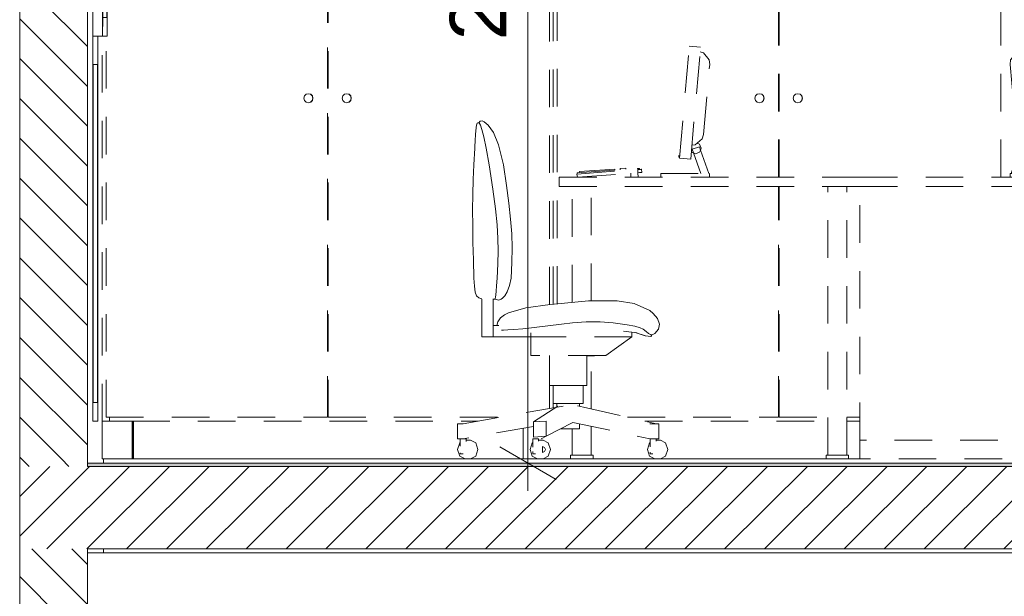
# Model space of a CAD drawing. Header units: millimetres. Extents: x 17009 to 157603, y -19950 to 21829.
# Tile 30 of 72: x 30282 to 32902, y 9864 to 11399. Entities that reach past the tile are written whole.
import ezdxf

# ---------------------------------------------------------------- set-up
doc = ezdxf.new("R2010")
doc.units = ezdxf.units.MM
doc.header["$MEASUREMENT"] = 0
doc.linetypes.add('! STR Pointille', pattern=[175, 100, -75])
for name, color, linetype in [('01-STR_Dalles.ARCHI', 7, 'Continuous'), ('01-STR_Murs extérieurs.ARCHI', 7, 'Continuous'), ('01-STR_Murs.ARCHI', 7, 'Continuous'), ('04-SOE_Faux Plafond.ARCHI', 7, 'Continuous'), ('04-SOE_Revetement de sol.ARCHI', 7, 'Continuous'), ('05-INF _ COTATIONS.ARCHI', 7, 'Continuous'), ('06-REP _ EQUIP MOBI _ hors marché.ARCHI', 7, 'Continuous'), ('Fenêtres Archicad', 7, 'Continuous')]:
    doc.layers.add(name, color=color, linetype=linetype)
doc.styles.add('STYLE_GENERE_1', font='arial.ttf')
doc.dimstyles.new('STYLE_GENERE__1', dxfattribs={"dimtxt": 150, "dimasz": 114, "dimexe": 0.18, "dimexo": 400, "dimgap": 0, "dimtad": 1, "dimlfac": 0.001, "dimzin": 0, "dimdsep": 46, "dimtxsty": 'STYLE_GENERE_1', "dimblk": 'ARROWHEAD_2', "dimblk1": 'ARROWHEAD_2', "dimblk2": 'ARROWHEAD_2', "dimcen": 0.09, "dimclrd": 8, "dimclre": 8, "dimclrt": 8, "dimazin": 0, "dimtfac": 1, "dimtdec": 4, "dimtmove": 0, "dimatfit": 3, "dimfxl": 0, "dimtolj": 1, "dimtzin": 0, "dimarcsym": 0})
pattern_1 = [(315, (0, 0), (53.03301, 53.03301), [])]

# ---------------------------------------------------------------- blocks, each defined once
blk = doc.blocks.new('Élément de coupe_25_1')
at = {"layer": '01-STR_Murs.ARCHI', "color": 7, "linetype": 'Continuous', "lineweight": 5}
for p, q in [((30505.5, 10230), (30505.5, 10218.6)), ((30585.5, 10230), (30999.5, 10230)), ((30505.5, 9990), (30505.5, 9980)), ((30505.5, 8035), (30505.5, 8030))]:
    blk.add_line(p, q, dxfattribs=at)
blk = doc.blocks.new('Élément de coupe_30_1')
at = {"layer": '01-STR_Murs extérieurs.ARCHI', "linetype": 'Continuous', "lineweight": 0, "true_color": 0x000000}
h = blk.add_hatch(dxfattribs=at)
h.set_pattern_fill('Hachure_simple_0001', color=18, style=0, pattern_type=2)
h.set_pattern_definition(pattern_1)
h.paths.add_polyline_path([(30462.5, 10230), (30282.5, 10230), (30282.5, 10210), (30462.5, 10210)])
h = blk.add_hatch(dxfattribs=at)
h.set_pattern_fill('Hachure_simple_0001', color=18, style=0, pattern_type=2)
h.set_pattern_definition([(315, (0, 0), (53.033, 53.033), [])])
h.paths.add_polyline_path([(30462.5, 6910), (30462.5, 9990), (30282.5, 9990), (30282.5, 6910)])
at = {"layer": '01-STR_Murs extérieurs.ARCHI', "color": 7, "linetype": 'Continuous', "lineweight": 5}
for p, q in [((30462.5, 10230), (30462.5, 10218.6)), ((30462.5, 10218.6), (30462.5, 10210)), ((30462.5, 9990), (30462.5, 9980))]:
    blk.add_line(p, q, dxfattribs=at)
at = {"layer": '01-STR_Murs extérieurs.ARCHI', "color": 7, "linetype": 'Continuous', "lineweight": 5, "flags": 128}
blk.add_lwpolyline([(30282.5, 10230), (30282.5, 10210), (30282.5, 9990), (30282.5, 6910)], dxfattribs=at)
blk = doc.blocks.new('Élément de coupe_36_1')
at = {"layer": '01-STR_Dalles.ARCHI', "linetype": 'Continuous', "lineweight": 0, "true_color": 0x000000}
h = blk.add_hatch(dxfattribs=at)
h.set_pattern_fill('Hachure_simple_0001', color=18, style=0, pattern_type=2)
h.set_pattern_definition([(45, (0, 0), (-53.03301, 53.03301), [])])
h.paths.add_polyline_path([(77415.3, 10210), (30282.5, 10210), (30282.5, 9990), (77415.3, 9990)])
at = {"layer": '01-STR_Dalles.ARCHI', "color": 7, "linetype": 'Continuous', "lineweight": 5}
for p, q in [((46991.6, 10210), (30462.5, 10210)), ((77255.2, 9990), (30462.5, 9990))]:
    blk.add_line(p, q, dxfattribs=at)
blk = doc.blocks.new('Élément de coupe_37_1')
at = {"layer": '01-STR_Murs extérieurs.ARCHI', "linetype": 'Continuous', "lineweight": 0, "true_color": 0x000000}
h = blk.add_hatch(dxfattribs=at)
h.set_pattern_fill('Hachure_simple_0001', color=18, style=0, pattern_type=2)
h.set_pattern_definition(pattern_1)
h.paths.add_polyline_path([(30282.5, 13530), (30282.5, 10230), (30462.5, 10230), (30462.5, 13530)])
at = {"layer": '01-STR_Murs extérieurs.ARCHI', "color": 7, "linetype": 'Continuous', "lineweight": 5}
for p, q in [((30282.5, 13530), (30282.5, 10230)), ((30462.5, 12870), (30462.5, 10230))]:
    blk.add_line(p, q, dxfattribs=at)
blk = doc.blocks.new('Élément de coupe_109_1')
at = {"layer": '01-STR_Murs extérieurs.ARCHI', "color": 7, "linetype": 'Continuous', "lineweight": 5}
for p, q in [((30999.5, 10230), (31467.2, 10230)), ((31481.6, 10230), (31621.7, 10230)), ((31807.6, 10230), (31972.3, 10230)), ((31986.7, 10230), (32427.6, 10230)), ((32487.6, 10230), (32517.6, 10230))]:
    blk.add_line(p, q, dxfattribs=at)
blk = doc.blocks.new('Élément de coupe_253_1')
at = {"layer": '06-REP _ EQUIP MOBI _ hors marché.ARCHI', "color": 252, "linetype": '! STR Pointille', "lineweight": 5}
for p, q in [((32037.6, 11030), (32063.7, 11328.9)), ((32063.7, 11328.9), (32093.6, 11326.2)), ((32067.5, 11027.4), (32093.6, 11326.2)), ((32101.2, 11310.6), (32092.5, 11313.1)), ((32116.7, 11292.1), (32101.2, 11310.6)), ((32118, 11279.9), (32116.7, 11292.1)), ((32101.7, 11093.6), (32118, 11279.9)), ((31496.5, 11111.9), (31495.1, 11093.3)), ((31496.5, 11111.9), (31497.5, 11118.3)), ((31497.5, 11118.3), (31498.3, 11120.9)), ((31498.3, 11120.9), (31499.1, 11123.2)), ((31501.1, 11124.4), (31499.1, 11123.2)), ((31504, 11124.4), (31501.1, 11124.4)), ((31507.1, 11129.1), (31504, 11124.4)), ((31504, 11124.4), (31504.4, 11124.2)), ((31504.4, 11124.2), (31505.9, 11122.9)), ((31505.9, 11122.9), (31508.4, 11118)), ((31512.6, 11130), (31507.1, 11129.1)), ((31508.4, 11118), (31512.1, 11107)), ((31512.1, 11107), (31517.1, 11087.4)), ((31512.6, 11130), (31518, 11127.2)), ((31528.9, 11118.1), (31518, 11127.2)), ((31542.5, 11098.6), (31528.9, 11118.1)), ((31494.5, 11080.7), (31493.2, 11057)), ((31495.1, 11093.3), (31493.6, 11061.4)), ((31517.1, 11087.4), (31523.3, 11056.8)), ((31556.3, 11066.1), (31542.5, 11098.6)), ((32079.8, 11066.3), (32098.3, 11081.8)), ((32101.7, 11093.6), (32098.3, 11081.8)), ((31493.2, 11057), (31491, 11012.6)), ((31523.3, 11056.8), (31531, 11012.6)), ((31556.3, 11066.1), (31569.1, 11012.6)), ((32079.8, 11066.3), (32070.8, 11065.4)), ((32071.7, 11053.9), (32090.6, 11060.5)), ((32075.1, 11044.3), (32071.7, 11053.9)), ((32091.2, 11067.6), (32084.6, 11070.3)), ((32093.6, 11052.1), (32090.6, 11060.5)), ((32095.6, 11057), (32091.2, 11067.6)), ((32093.6, 11052.1), (32095.6, 11057)), ((32035.9, 11033.2), (32036.2, 11037.1)), ((32035.9, 11033.2), (32035.9, 11033.2)), ((32035.9, 11033.2), (32035.9, 11033.2)), ((32035.9, 11033.2), (32035.9, 11033.2)), ((32035.9, 11033.2), (32035.9, 11033.2)), ((32035.9, 11033.2), (32035.9, 11033.2)), ((32035.9, 11033.2), (32035.9, 11033.2)), ((32035.9, 11033.2), (32037.9, 11033)), ((32035.9, 11033.2), (32035.9, 11033.2)), ((32036.2, 11037.1), (32038.2, 11037)), ((32037.6, 11030), (32067.5, 11027.4)), ((32069.3, 11048.1), (32070, 11046.4)), ((32070, 11046.4), (32070, 11046.4)), ((32070, 11046.4), (32075.1, 11044.3)), ((32075.1, 11044.3), (32080.6, 11042)), ((32094.1, 10990), (32075.1, 11044.3)), ((32080.6, 11042), (32091.2, 11046.4)), ((32091.2, 11046.4), (32093.6, 11052.1)), ((32115.3, 10990), (32093.6, 11052.1)), ((31491, 11012.6), (31489, 10973.6)), ((31531, 11012.6), (31541.1, 10947.9)), ((31577.4, 10957.8), (31569.1, 11012.6)), ((31765.2, 10991.1), (31926.3, 11003)), ((31771.5, 10994.6), (31865.7, 11001.5)), ((31866.1, 10998.6), (31865.7, 11001.5)), ((31879.5, 11002.5), (31894.9, 11003.7)), ((31879.5, 11002.5), (31879.5, 11002.5)), ((31879.5, 11002.5), (31879.5, 11002.5)), ((31879.5, 11002.5), (31879.5, 11002.5)), ((31879.5, 11002.5), (31879.5, 11002.5)), ((31879.5, 11002.5), (31879.5, 11002.5)), ((31879.8, 10999.6), (31879.5, 11002.5)), ((31895.2, 11000.7), (31894.9, 11003.7)), ((31926.3, 11003), (31928.3, 11003.1)), ((31926.6, 11000), (31926.3, 11003)), ((31928.3, 11003.1), (31929.9, 11003.2)), ((31929.9, 11003.2), (31930.9, 11003.3)), ((31930.9, 11003.3), (31931.3, 11003.3)), ((31931.5, 11000.4), (31931.3, 11003.3)), ((31717.6, 10980), (31717.6, 10955)), ((32517.6, 10980), (31717.6, 10980)), ((31764.6, 10988.1), (31926.6, 11000)), ((31764.6, 10988.1), (31764.6, 10988.1)), ((31766.4, 10980), (31764.6, 10988.1)), ((31765.2, 10991.1), (31765.2, 10991.1)), ((31765.9, 10988.2), (31765.2, 10991.1)), ((31767.6, 10980), (31927.2, 10991.7)), ((31771.5, 10994.6), (31771.5, 10994.6)), ((31771.5, 10994.6), (31771.5, 10994.6)), ((31772.2, 10991.6), (31771.5, 10994.6)), ((31772.2, 10991.6), (31772.2, 10991.6)), ((31772.2, 10991.6), (31772.2, 10991.6)), ((31908.6, 10980), (31907.8, 10990.3)), ((31926.6, 11000), (31930.4, 11000.3)), ((31927.2, 10991.7), (31926.6, 11000)), ((31927.2, 10991.7), (31931, 10992)), ((31928, 10980), (31927.2, 10991.7)), ((31927.5, 10980), (31928, 10980)), ((31930.4, 11000.3), (31933.6, 11000.5)), ((31931, 10992), (31934.2, 10992.3)), ((31933.6, 11000.5), (31935.8, 11000.7)), ((31934.2, 10992.3), (31936.4, 10992.4)), ((31935.8, 11000.7), (31936.5, 11000.7)), ((31936.4, 10992.4), (31937.1, 10992.5)), ((31937.1, 10992.5), (31936.5, 11000.7)), ((31987.6, 10990), (32117.6, 10990)), ((31987.6, 10980), (31987.6, 10990)), ((32117.6, 10980), (32117.6, 10990)), ((31489, 10973.6), (31487.9, 10933.8)), ((31583.9, 10910.3), (31577.4, 10957.8)), ((32517.6, 10955), (31717.6, 10955)), ((31752.6, 10646.4), (31752.6, 10955)), ((31802.6, 10650.2), (31802.6, 10955)), ((32432.6, 10240), (32432.6, 10955)), ((32482.6, 10240), (32482.6, 10955)), ((31487.9, 10933.8), (31487.4, 10892.9)), ((31541.1, 10947.9), (31548.1, 10895.9)), ((31588.5, 10868.2), (31583.9, 10910.3)), ((31487.4, 10892.9), (31487.5, 10850.5)), ((31548.1, 10895.9), (31552.4, 10853.3)), ((31487.5, 10850.5), (31488.2, 10806.2)), ((31552.4, 10853.3), (31554.6, 10816.9)), ((31591.4, 10829.3), (31588.5, 10868.2)), ((31592.5, 10791.5), (31591.4, 10829.3)), ((31488.2, 10806.2), (31489.4, 10759.8)), ((31554.6, 10816.9), (31555, 10783.3)), ((31592, 10752.7), (31592.5, 10791.5)), ((31555, 10783.3), (31554.2, 10749)), ((31489.4, 10759.8), (31491, 10710.9)), ((31554.2, 10749), (31552.7, 10710.9)), ((31592, 10752.7), (31589.9, 10710.9)), ((31491, 10710.9), (31492.2, 10689.3)), ((31492.2, 10689.3), (31494, 10674.1)), ((31551.1, 10690.7), (31549.9, 10676.2)), ((31552.7, 10710.9), (31551.1, 10690.7)), ((31579.3, 10674.2), (31585.6, 10691.2)), ((31589.9, 10710.9), (31585.6, 10691.2)), ((31494, 10674.1), (31497.5, 10664.3)), ((31497.5, 10664.3), (31503.6, 10658.6)), ((31548.2, 10660.2), (31547.6, 10656.9)), ((31548.9, 10666.4), (31548.2, 10660.2)), ((31549.9, 10676.2), (31548.9, 10666.4)), ((31566.6, 10658.1), (31572.6, 10664.1)), ((31572.6, 10664.1), (31579.3, 10674.2)), ((31503.6, 10658.6), (31512.3, 10656.1)), ((31512.3, 10555), (31512.3, 10657.3)), ((31542.3, 10585), (31542.3, 10655.9)), ((31542.3, 10655), (31547.2, 10655)), ((31547.3, 10655.5), (31547.2, 10655)), ((31547.2, 10655), (31556.5, 10652.1)), ((31547.6, 10656.9), (31547.3, 10655.5)), ((31556.5, 10652.1), (31563.1, 10655.1)), ((31566.6, 10658.1), (31563.1, 10655.1)), ((31693.8, 10641.1), (31628.9, 10631.7)), ((31795.3, 10650.2), (31693.8, 10641.1)), ((31871.7, 10650.2), (31795.3, 10650.2)), ((31916.8, 10643.8), (31871.7, 10650.2)), ((31958.8, 10624.8), (31916.8, 10643.8)), ((31571.8, 10613.7), (31561.1, 10605.3)), ((31582.7, 10619.1), (31571.8, 10613.7)), ((31628.9, 10631.7), (31582.7, 10619.1)), ((31968, 10617.3), (31958.8, 10624.8)), ((31978.9, 10603.8), (31968, 10617.3)), ((31557, 10585), (31542.3, 10585)), ((31542.3, 10555), (31542.3, 10585)), ((31554.3, 10594.6), (31552, 10585)), ((31561.1, 10605.3), (31554.3, 10594.6)), ((31651.3, 10579.2), (31687.2, 10584)), ((31723.6, 10588.8), (31687.2, 10584)), ((31753.3, 10592), (31723.6, 10588.8)), ((31789.4, 10594.4), (31753.3, 10592)), ((31827, 10594.6), (31789.4, 10594.4)), ((31860.9, 10592.2), (31827, 10594.6)), ((31898.6, 10587), (31860.9, 10592.2)), ((31898.6, 10587), (31919.3, 10582.8)), ((31932.8, 10578.9), (31919.3, 10582.8)), ((31984.4, 10588.8), (31978.9, 10603.8)), ((31981.4, 10574.8), (31984.4, 10588.8)), ((31564.1, 10572.4), (31569.5, 10572.8)), ((31569.5, 10572.8), (31580.9, 10573.4)), ((31580.9, 10573.4), (31597.3, 10573.9)), ((31597.3, 10573.9), (31621.2, 10575.7)), ((31637.1, 10577.9), (31621.2, 10575.7)), ((31651.3, 10579.2), (31637.1, 10577.9)), ((31642, 10555), (31642, 10565.1)), ((31888.5, 10569.8), (31925.2, 10565.4)), ((31911.2, 10555), (31911.2, 10567.1)), ((31919.8, 10566), (31946.9, 10557.1)), ((31919.8, 10566), (31919.8, 10566)), ((31946.7, 10557.2), (31919.8, 10566)), ((31940.8, 10575), (31932.8, 10578.9)), ((31940.8, 10575), (31948.7, 10568.8)), ((31946.9, 10557.1), (31961.6, 10555.8)), ((31948.7, 10568.8), (31955.2, 10563.8)), ((31955.2, 10563.8), (31959.1, 10561.8)), ((31959.1, 10561.8), (31961.1, 10560.9)), ((31961.1, 10560.9), (31962.3, 10560.1)), ((31961.6, 10555.8), (31963, 10557.2)), ((31962.3, 10560.1), (31962.9, 10559.6)), ((31962.9, 10559.6), (31962.4, 10560)), ((31962.9, 10559.6), (31972.1, 10563.2)), ((31963, 10557.2), (31962.9, 10559.6)), ((31972.1, 10563.2), (31981.4, 10574.8)), ((31542.3, 10555), (31512.3, 10555)), ((31642, 10555), (31542.3, 10555)), ((31911.2, 10555), (31642, 10555)), ((31642, 10505), (31642, 10555)), ((31841.4, 10505), (31911.2, 10555)), ((31841.4, 10505), (31642, 10505)), ((31691.8, 10425), (31691.8, 10505)), ((31791.6, 10425), (31791.6, 10505)), ((31791.6, 10504.5), (31811.5, 10504.5)), ((31802.6, 10362.5), (31802.6, 10504.5)), ((31811.5, 10504.5), (31808.8, 10505)), ((31811.5, 10504.5), (31811.5, 10505)), ((31691.8, 10425), (31706.4, 10425)), ((31701.8, 10377.5), (31701.8, 10425)), ((31706.4, 10425), (31741.7, 10425)), ((31741.7, 10425), (31777, 10425)), ((31777, 10425), (31791.6, 10425)), ((31781.6, 10377.5), (31781.6, 10425)), ((31701.8, 10377.5), (31713.5, 10377.5)), ((31711.8, 10369), (31711.8, 10377.5)), ((31713.5, 10377.5), (31741.7, 10377.5)), ((31741.7, 10377.5), (31769.9, 10377.5)), ((31769.9, 10377.5), (31781.6, 10377.5)), ((31771.6, 10369.5), (31771.6, 10377.5)), ((31728.5, 10370.6), (31462.5, 10323)), ((31714.2, 10370.5), (31649.1, 10328.1)), ((31766.6, 10370.7), (31782.1, 10367.1)), ((31782.1, 10367.1), (31976.4, 10323)), ((31451.9, 10323), (31447.5, 10323)), ((31447.5, 10323), (31447.5, 10283)), ((31462.5, 10323), (31451.9, 10323)), ((31649.1, 10328.1), (31683.1, 10330)), ((31649.1, 10288.1), (31649.1, 10328.1)), ((31683.1, 10330), (31683.1, 10290)), ((31754.2, 10327.1), (31683.1, 10290)), ((31754.2, 10327.1), (31958.8, 10283)), ((31771.6, 10310), (31771.6, 10323.4)), ((31969.9, 10323), (31958.8, 10323)), ((31979.7, 10323), (31969.9, 10323)), ((31982.4, 10323), (31979.7, 10323)), ((31982.4, 10323), (31982.4, 10283)), ((31649.1, 10316.4), (31462.5, 10283)), ((31721.4, 10310), (31741.7, 10310)), ((31741.7, 10310), (31762.9, 10310)), ((31752.6, 10240), (31752.6, 10310)), ((31762.9, 10310), (31771.6, 10310)), ((31802.6, 10240), (31802.6, 10316.7)), ((31453.2, 10272.7), (31447.3, 10255)), ((31451.9, 10283), (31447.5, 10283)), ((31462.5, 10283), (31451.9, 10283)), ((31454.5, 10273.4), (31453.2, 10272.7)), ((31454.5, 10283), (31454.5, 10263.7)), ((31468.1, 10283), (31462.5, 10283)), ((31470.5, 10283), (31468.1, 10283)), ((31470.5, 10283), (31470.5, 10276.4)), ((31470.5, 10280), (31481.6, 10280)), ((31495.7, 10272.7), (31481.6, 10280)), ((31501.5, 10255), (31495.7, 10272.7)), ((31646.1, 10272.7), (31640.3, 10255)), ((31647.8, 10273.6), (31646.1, 10272.7)), ((31651.8, 10283), (31647.8, 10283)), ((31647.8, 10283), (31647.8, 10260.9)), ((31683.1, 10290), (31649.1, 10288.1)), ((31657.9, 10283), (31651.8, 10283)), ((31662.5, 10283), (31657.9, 10283)), ((31663, 10283), (31662.5, 10283)), ((31663, 10283), (31663, 10276.9)), ((31663, 10280), (31674.6, 10280)), ((31683.1, 10290), (31669.6, 10283)), ((31688.6, 10272.7), (31674.6, 10280)), ((31694.5, 10255), (31688.6, 10272.7)), ((31958.3, 10272.7), (31952.4, 10255)), ((31959.7, 10273.4), (31958.3, 10272.7)), ((31958.3, 10272.7), (31958.3, 10272.7)), ((31969.9, 10283), (31958.8, 10283)), ((31959.7, 10283), (31959.7, 10262.1)), ((31979.7, 10283), (31969.9, 10283)), ((31975.5, 10283), (31975.5, 10276.7)), ((31975.5, 10280), (31986.7, 10280)), ((31982.4, 10283), (31979.7, 10283)), ((32000.8, 10272.7), (31986.7, 10280)), ((32006.6, 10255), (32000.8, 10272.7)), ((31447.3, 10255), (31453.2, 10237.3)), ((31454.5, 10246.3), (31454.5, 10243)), ((31456.8, 10243), (31454.5, 10243)), ((31462.1, 10243), (31456.8, 10243)), ((31495.7, 10237.3), (31501.5, 10255)), ((31640.3, 10255), (31646.1, 10237.3)), ((31647.8, 10249.1), (31647.8, 10243)), ((31651.8, 10243), (31647.8, 10243)), ((31654.7, 10243), (31651.8, 10243)), ((31673.4, 10262.7), (31673.4, 10247.3)), ((31673.4, 10262.7), (31678.3, 10260.3)), ((31678.3, 10249.7), (31673.4, 10247.3)), ((31678.3, 10260.3), (31681.1, 10255)), ((31681.1, 10255), (31678.3, 10249.7)), ((31688.6, 10237.3), (31694.5, 10255)), ((31952.4, 10255), (31958.3, 10237.3)), ((31959.7, 10247.9), (31959.7, 10243)), ((31962.9, 10243), (31959.7, 10243)), ((31966.9, 10243), (31962.9, 10243)), ((32000.8, 10237.3), (32006.6, 10255)), ((31453.2, 10237.3), (31467.2, 10230)), ((31467.2, 10230), (31481.6, 10230)), ((31481.6, 10230), (31495.7, 10237.3)), ((31646.1, 10237.3), (31660.2, 10230)), ((31660.2, 10230), (31674.6, 10230)), ((31674.6, 10230), (31688.6, 10237.3)), ((31756.4, 10240), (31747.6, 10240)), ((31747.6, 10230), (31747.6, 10240)), ((31756.4, 10230), (31747.6, 10230)), ((31777.6, 10240), (31756.4, 10240)), ((31777.6, 10230), (31756.4, 10230)), ((31798.8, 10240), (31777.6, 10240)), ((31798.8, 10230), (31777.6, 10230)), ((31807.6, 10240), (31798.8, 10240)), ((31807.6, 10230), (31798.8, 10230)), ((31807.6, 10230), (31807.6, 10240)), ((31958.3, 10237.3), (31958.3, 10237.3)), ((31958.3, 10237.3), (31972.3, 10230)), ((31972.3, 10230), (31986.7, 10230)), ((31986.7, 10230), (32000.8, 10237.3)), ((32436.4, 10240), (32427.6, 10240)), ((32427.6, 10230), (32427.6, 10240)), ((32436.4, 10230), (32427.6, 10230)), ((32457.6, 10240), (32436.4, 10240)), ((32457.6, 10230), (32436.4, 10230)), ((32478.8, 10240), (32457.6, 10240)), ((32478.8, 10230), (32457.6, 10230)), ((32487.6, 10240), (32478.8, 10240)), ((32487.6, 10230), (32478.8, 10230)), ((32487.6, 10230), (32487.6, 10240))]:
    blk.add_line(p, q, dxfattribs=at)
blk = doc.blocks.new('Élément de coupe_254_1')
at = {"layer": '06-REP _ EQUIP MOBI _ hors marché.ARCHI', "color": 252, "linetype": '! STR Pointille', "lineweight": 5}
for p, q in [((32941.6, 11326.2), (32971.5, 11328.9)), ((32967.7, 11027.4), (32941.6, 11326.2)), ((32997.6, 11030), (32971.5, 11328.9)), ((32918.5, 11292.1), (32917.2, 11279.9)), ((32934, 11310.6), (32918.5, 11292.1)), ((32942.7, 11313.1), (32934, 11310.6)), ((32934, 11310.6), (32934, 11310.6)), ((32917.2, 11279.9), (32933.5, 11093.6)), ((33492.7, 11098.6), (33506.2, 11118.1)), ((33506.2, 11118.1), (33517.2, 11127.2)), ((33506.2, 11118.1), (33506.2, 11118.1)), ((33517.2, 11127.2), (33522.6, 11130)), ((33517.2, 11127.2), (33517.2, 11127.2)), ((33518.1, 11087.4), (33523.1, 11107)), ((33522.6, 11130), (33528.1, 11129.1)), ((33523.1, 11107), (33526.8, 11118)), ((33526.8, 11118), (33529.3, 11122.9)), ((33528.1, 11129.1), (33531.2, 11124.4)), ((33529.3, 11122.9), (33530.8, 11124.2)), ((33530.8, 11124.2), (33531.2, 11124.4)), ((33531.2, 11124.4), (33534.1, 11124.4)), ((33534.1, 11124.4), (33536.1, 11123.2)), ((33536.1, 11123.2), (33536.9, 11120.9)), ((33536.9, 11120.9), (33537.7, 11118.3)), ((33537.7, 11118.3), (33538.7, 11111.9)), ((33540.1, 11093.3), (33538.7, 11111.9)), ((32933.5, 11093.6), (32936.9, 11081.8)), ((32936.9, 11081.8), (32936.9, 11081.8)), ((32936.9, 11081.8), (32955.4, 11066.3)), ((33492.7, 11098.6), (33478.9, 11066.1)), ((33511.9, 11056.8), (33518.1, 11087.4)), ((33541.6, 11061.4), (33540.1, 11093.3)), ((33540.7, 11080.6), (33542, 11057)), ((32939.6, 11057), (32944, 11067.6)), ((32941.6, 11052.1), (32939.6, 11057)), ((32941.6, 11052.1), (32944.6, 11060.5)), ((32944, 11067.6), (32950.6, 11070.3)), ((32944, 11067.6), (32944, 11067.6)), ((32944.6, 11060.5), (32963.5, 11053.9)), ((32964.4, 11065.4), (32955.4, 11066.3)), ((32960.1, 11044.3), (32963.5, 11053.9)), ((33466.1, 11012.6), (33478.9, 11066.1)), ((33504.2, 11012.6), (33511.9, 11056.8)), ((33542, 11057), (33544.2, 11012.6)), ((32919.9, 10990), (32941.6, 11052.1)), ((32941.1, 10990), (32960.1, 11044.3)), ((32944, 11046.4), (32941.6, 11052.1)), ((32954.6, 11042), (32944, 11046.4)), ((32960.1, 11044.3), (32954.6, 11042)), ((32965.2, 11046.4), (32960.1, 11044.3)), ((32965.9, 11048.1), (32965.2, 11046.4)), ((32967.7, 11027.4), (32997.6, 11030)), ((32997, 11037), (32999, 11037.1)), ((32997.3, 11033), (32999.3, 11033.2)), ((32999.3, 11033.2), (32999, 11037.1)), ((33103.7, 11000.4), (33103.9, 11003.3)), ((33103.9, 11003.3), (33104.3, 11003.3)), ((33104.3, 11003.3), (33105.3, 11003.2)), ((33105.3, 11003.2), (33106.9, 11003.1)), ((33106.9, 11003.1), (33108.9, 11003)), ((33108.9, 11003), (33270, 10991.1)), ((33140, 11000.7), (33140.3, 11003.7)), ((33140.3, 11003.7), (33155.7, 11002.5)), ((33155.4, 10999.6), (33155.7, 11002.5)), ((33169.1, 10998.6), (33169.5, 11001.5)), ((33169.5, 11001.5), (33263.7, 10994.6)), ((33457.8, 10957.8), (33466.1, 11012.6)), ((33494.1, 10947.9), (33504.2, 11012.6)), ((33544.2, 11012.6), (33546.2, 10973.6)), ((33317.6, 10980), (32517.6, 10980)), ((32917.6, 10990), (33047.6, 10990)), ((32917.6, 10980), (32917.6, 10990)), ((33047.6, 10980), (33047.6, 10990)), ((33098.1, 10992.5), (33098.7, 11000.7)), ((33098.1, 10992.5), (33098.1, 10992.5)), ((33098.1, 10992.5), (33098.8, 10992.4)), ((33098.7, 11000.7), (33099.4, 11000.7)), ((33098.8, 10992.4), (33101, 10992.3)), ((33099.4, 11000.7), (33101.6, 11000.5)), ((33101, 10992.3), (33104.2, 10992)), ((33101.6, 11000.5), (33104.8, 11000.3)), ((33104.2, 10992), (33108, 10991.7)), ((33104.8, 11000.3), (33108.6, 11000)), ((33107.2, 10980), (33108, 10991.7)), ((33107.2, 10980), (33107.7, 10980)), ((33107.2, 10980), (33107.2, 10980)), ((33108, 10991.7), (33267.6, 10980)), ((33108.6, 11000), (33270.6, 10988.1)), ((33126.6, 10980), (33127.4, 10990.3)), ((33263, 10991.6), (33263.7, 10994.6)), ((33268.8, 10980), (33270.6, 10988.1)), ((33269.3, 10988.2), (33270, 10991.1)), ((33317.6, 10980), (33317.6, 10955)), ((32517.6, 10280), (32517.6, 10955)), ((33317.6, 10955), (32517.6, 10955)), ((33282.6, 10950), (33282.6, 10955)), ((33302.6, 10950), (33282.6, 10950)), ((33282.6, 10786.2), (33282.6, 10950)), ((33302.6, 10786.2), (33302.6, 10950)), ((33457.8, 10957.8), (33451.3, 10910.3)), ((33546.2, 10973.6), (33547.3, 10933.8)), ((33487.1, 10895.9), (33494.1, 10947.9)), ((33547.3, 10933.8), (33547.8, 10892.9)), ((33302.6, 10921.1), (33327.6, 10921.1)), ((33302.6, 10897.1), (33327.6, 10897.1)), ((33327.6, 10917.5), (33327.6, 10921.1)), ((33327.6, 10909.1), (33327.6, 10917.5)), ((33327.6, 10900.6), (33327.6, 10909.1)), ((33327.6, 10897.1), (33327.6, 10900.6)), ((33451.3, 10910.3), (33446.7, 10868.2)), ((33482.8, 10853.3), (33487.1, 10895.9)), ((33547.8, 10892.9), (33547.7, 10850.5)), ((33446.7, 10868.2), (33443.8, 10829.3)), ((33480.6, 10816.9), (33482.8, 10853.3)), ((33547.7, 10850.5), (33547, 10806.2)), ((33443.8, 10829.3), (33442.7, 10791.5)), ((33442.7, 10791.5), (33443.2, 10752.7)), ((33480.2, 10783.3), (33480.6, 10816.9)), ((33547, 10806.2), (33545.8, 10759.8)), ((33282.6, 10781.2), (33282.6, 10786.2)), ((33302.6, 10786.2), (33282.6, 10786.2)), ((33302.6, 10781.2), (33282.6, 10781.2)), ((33282.6, 10646.4), (33282.6, 10781.2)), ((33302.6, 10644.6), (33302.6, 10781.2)), ((33481, 10749), (33480.2, 10783.3)), ((33302.6, 10752.3), (33327.6, 10752.3)), ((33327.6, 10748.8), (33327.6, 10752.3)), ((33327.6, 10740.3), (33327.6, 10748.8)), ((33327.6, 10731.8), (33327.6, 10740.3)), ((33443.2, 10752.7), (33445.3, 10710.9)), ((33482.5, 10710.9), (33481, 10749)), ((33545.8, 10759.8), (33544.2, 10710.9)), ((33302.6, 10728.3), (33327.6, 10728.3)), ((33327.6, 10728.3), (33327.6, 10731.8)), ((33449.6, 10691.2), (33445.3, 10710.9)), ((33449.6, 10691.2), (33455.9, 10674.2)), ((33484.1, 10690.7), (33482.5, 10710.9)), ((33485.3, 10676.2), (33484.1, 10690.7)), ((33543, 10689.3), (33541.2, 10674.1)), ((33544.2, 10710.9), (33543, 10689.3)), ((33462.6, 10664.1), (33455.9, 10674.2)), ((33462.6, 10664.1), (33462.6, 10664.1)), ((33468.6, 10658.1), (33462.6, 10664.1)), ((33486.3, 10666.4), (33485.3, 10676.2)), ((33487, 10660.2), (33486.3, 10666.4)), ((33487.6, 10656.9), (33487, 10660.2)), ((33537.7, 10664.3), (33531.6, 10658.6)), ((33541.2, 10674.1), (33537.7, 10664.3)), ((33076.4, 10624.8), (33118.4, 10643.8)), ((33118.4, 10643.8), (33163.5, 10650.2)), ((33163.5, 10650.2), (33239.9, 10650.2)), ((33239.9, 10650.2), (33341.4, 10641.1)), ((33341.4, 10641.1), (33406.3, 10631.7)), ((33468.6, 10658.1), (33468.6, 10658.1)), ((33472.1, 10655.1), (33468.6, 10658.1)), ((33478.7, 10652.1), (33472.1, 10655.1)), ((33487.9, 10655), (33478.7, 10652.1)), ((33487.9, 10655.5), (33487.6, 10656.9)), ((33487.9, 10655), (33487.9, 10655.5)), ((33492.9, 10655), (33487.9, 10655)), ((33492.9, 10585), (33492.9, 10655.9)), ((33531.6, 10658.6), (33522.9, 10656.1)), ((33522.9, 10555), (33522.9, 10657.3)), ((33056.3, 10603.8), (33067.2, 10617.3)), ((33067.2, 10617.3), (33076.4, 10624.8)), ((33406.3, 10631.7), (33452.5, 10619.1)), ((33452.5, 10619.1), (33463.4, 10613.7)), ((33463.4, 10613.7), (33474.1, 10605.3)), ((33050.8, 10588.8), (33056.3, 10603.8)), ((33053.8, 10574.8), (33050.8, 10588.8)), ((33115.9, 10582.8), (33102.4, 10578.9)), ((33115.9, 10582.8), (33136.6, 10587)), ((33174.3, 10592.2), (33136.6, 10587)), ((33208.2, 10594.6), (33174.3, 10592.2)), ((33245.8, 10594.4), (33208.2, 10594.6)), ((33281.9, 10592), (33245.8, 10594.4)), ((33311.6, 10588.8), (33281.9, 10592)), ((33348, 10584), (33311.6, 10588.8)), ((33348, 10584), (33383.9, 10579.2)), ((33474.1, 10605.3), (33480.9, 10594.6)), ((33492.9, 10585), (33478.2, 10585)), ((33480.9, 10594.6), (33483.2, 10585)), ((33492.9, 10555), (33492.9, 10585)), ((33063.1, 10563.2), (33053.8, 10574.8)), ((33072.3, 10559.6), (33063.1, 10563.2)), ((33072.2, 10557.2), (33072.3, 10559.6)), ((33073.6, 10555.8), (33072.2, 10557.2)), ((33072.3, 10559.6), (33072.9, 10560.1)), ((33072.8, 10560), (33072.3, 10559.6)), ((33072.9, 10560.1), (33074.1, 10560.9)), ((33088.3, 10557.1), (33073.6, 10555.8)), ((33074.1, 10560.9), (33076.1, 10561.8)), ((33076.1, 10561.8), (33080, 10563.8)), ((33080, 10563.8), (33086.5, 10568.8)), ((33086.5, 10568.8), (33094.4, 10575)), ((33115.4, 10566), (33088.3, 10557.1)), ((33115.4, 10566), (33088.5, 10557.2)), ((33102.4, 10578.9), (33094.4, 10575)), ((33110, 10565.4), (33146.7, 10569.8)), ((33124, 10555), (33124, 10567.1)), ((33398.1, 10577.9), (33383.9, 10579.2)), ((33393.2, 10555), (33393.2, 10565.1)), ((33414, 10575.7), (33398.1, 10577.9)), ((33414, 10575.7), (33437.9, 10573.9)), ((33437.9, 10573.9), (33454.3, 10573.4)), ((33454.3, 10573.4), (33465.7, 10572.8)), ((33465.7, 10572.8), (33471.1, 10572.4)), ((33193.8, 10505), (33124, 10555)), ((33124, 10555), (33124, 10555)), ((33393.2, 10555), (33124, 10555)), ((33393.2, 10505), (33393.2, 10555)), ((33492.9, 10555), (33393.2, 10555)), ((33522.9, 10555), (33492.9, 10555)), ((33393.2, 10505), (33193.8, 10505)), ((33231.5, 10510.9), (33231.4, 10505.9)), ((33265.8, 10505.9), (33231.4, 10505.9)), ((33231.5, 10510.9), (33238.7, 10512.1)), ((33265.8, 10510.9), (33231.5, 10510.9)), ((33238.7, 10512.1), (33243.6, 10512.1)), ((33243.6, 10512.1), (33243.6, 10519.4)), ((33243.6, 10512.1), (33253.6, 10512.1)), ((33243.6, 10425), (33243.6, 10505)), ((33253.6, 10519.4), (33253.6, 10512.1)), ((33253.6, 10512.1), (33258.6, 10512.1)), ((33258.6, 10512.1), (33265.8, 10510.9)), ((33265.8, 10510.9), (33265.8, 10505.9)), ((33343.4, 10425), (33343.4, 10505)), ((33243.6, 10425), (33258.2, 10425)), ((33253.6, 10377.5), (33253.6, 10425)), ((33258.2, 10425), (33293.5, 10425)), ((33293.5, 10425), (33328.8, 10425)), ((33328.8, 10425), (33343.4, 10425)), ((33333.4, 10377.5), (33333.4, 10425)), ((33253.6, 10377.5), (33265.3, 10377.5)), ((33263.6, 10369.5), (33263.6, 10377.5)), ((33265.3, 10377.5), (33293.5, 10377.5)), ((33293.5, 10377.5), (33321.7, 10377.5)), ((33321.7, 10377.5), (33333.4, 10377.5)), ((33323.4, 10369), (33323.4, 10377.5)), ((33253.1, 10367.1), (33058.8, 10323)), ((33268.6, 10370.7), (33253.1, 10367.1)), ((33306.7, 10370.6), (33572.7, 10323)), ((33321, 10370.5), (33386.1, 10328.1)), ((33055.5, 10323), (33052.8, 10323)), ((33052.8, 10323), (33052.8, 10283)), ((33065.3, 10323), (33055.5, 10323)), ((33058.8, 10323), (33058.8, 10323)), ((33076.4, 10323), (33065.3, 10323)), ((33281, 10327.1), (33076.4, 10283)), ((33263.6, 10310), (33263.6, 10323.4)), ((33281, 10327.1), (33352.1, 10290)), ((33352.1, 10290), (33352.1, 10330)), ((33352.1, 10330), (33386.1, 10328.1)), ((33386.1, 10328.1), (33386.1, 10288.1)), ((33583.3, 10323), (33572.7, 10323)), ((33587.7, 10323), (33583.3, 10323)), ((33587.7, 10323), (33587.7, 10283)), ((33263.6, 10310), (33272.3, 10310)), ((33272.3, 10310), (33293.5, 10310)), ((33282.6, 10280), (33282.6, 10310)), ((33293.5, 10310), (33313.8, 10310)), ((33302.6, 10280), (33302.6, 10310)), ((33386.1, 10316.4), (33572.7, 10283)), ((33059.7, 10280), (32517.6, 10280)), ((32517.6, 10230), (32517.6, 10280)), ((33057.7, 10272.7), (33052.2, 10255)), ((33055.5, 10283), (33052.8, 10283)), ((33065.3, 10283), (33055.5, 10283)), ((33059.7, 10273.8), (33057.7, 10272.7)), ((33057.7, 10272.7), (33057.7, 10272.7)), ((33059.7, 10283), (33059.7, 10266.9)), ((33076.4, 10283), (33065.3, 10283)), ((33075.5, 10283), (33075.5, 10275.9)), ((33075.5, 10280), (33086.7, 10280)), ((33099.9, 10272.7), (33086.7, 10280)), ((33282.6, 10280), (33086.7, 10280)), ((33105.4, 10255), (33099.9, 10272.7)), ((33282.6, 10230), (33282.6, 10280)), ((33302.6, 10280), (33282.6, 10280)), ((33352.1, 10290), (33365.6, 10283)), ((33386.1, 10288.1), (33352.1, 10290)), ((33369.8, 10272.7), (33364.4, 10255)), ((33372.2, 10274), (33369.8, 10272.7)), ((33372.7, 10283), (33372.2, 10283)), ((33372.2, 10283), (33372.2, 10269.4)), ((33377.3, 10283), (33372.7, 10283)), ((33383.4, 10283), (33377.3, 10283)), ((33387.4, 10283), (33383.4, 10283)), ((33387.4, 10283), (33387.4, 10275.5)), ((33387.4, 10280), (33398.9, 10280)), ((33393.5, 10267.6), (33393.5, 10242.4)), ((33393.5, 10267.6), (33398, 10266.7)), ((33412.1, 10272.7), (33398.9, 10280)), ((33417.5, 10255), (33412.1, 10272.7)), ((33562.8, 10272.7), (33557.3, 10255)), ((33564.7, 10273.8), (33562.8, 10272.7)), ((33567.1, 10283), (33564.7, 10283)), ((33564.7, 10283), (33564.7, 10264.7)), ((33572.7, 10283), (33567.1, 10283)), ((33583.3, 10283), (33572.7, 10283)), ((33580.7, 10283), (33580.7, 10276.3)), ((33580.7, 10280), (33591.8, 10280)), ((33587.7, 10283), (33583.3, 10283)), ((33605, 10272.7), (33591.8, 10280)), ((33610.5, 10255), (33605, 10272.7)), ((33052.2, 10255), (33057.7, 10237.3)), ((33061.2, 10243), (33059.7, 10243)), ((33066.4, 10243), (33061.2, 10243)), ((33067.6, 10243), (33066.4, 10243)), ((33099.9, 10237.3), (33105.4, 10255)), ((33364.4, 10255), (33369.8, 10237.3)), ((33372.7, 10243), (33372.3, 10243)), ((33377.3, 10243), (33372.7, 10243)), ((33379.6, 10243), (33377.3, 10243)), ((33398, 10243.3), (33393.5, 10242.4)), ((33398, 10266.7), (33404.5, 10255)), ((33404.5, 10255), (33398, 10243.3)), ((33412.1, 10237.3), (33417.5, 10255)), ((33557.3, 10255), (33562.8, 10237.3)), ((33564.7, 10245.3), (33564.7, 10243)), ((33567.1, 10243), (33564.7, 10243)), ((33572.7, 10243), (33567.1, 10243)), ((33573, 10243), (33572.7, 10243)), ((33605, 10237.3), (33610.5, 10255)), ((33070.8, 10230), (32517.6, 10230)), ((33057.7, 10237.3), (33057.7, 10237.3)), ((33057.7, 10237.3), (33070.8, 10230)), ((33070.8, 10230), (33086.7, 10230)), ((33086.7, 10230), (33099.9, 10237.3)), ((33282.6, 10230), (33086.7, 10230)), ((33369.8, 10237.3), (33383, 10230)), ((33383, 10230), (33398.9, 10230)), ((33398.9, 10230), (33412.1, 10237.3)), ((33562.8, 10237.3), (33575.9, 10230)), ((33575.9, 10230), (33591.8, 10230)), ((33591.8, 10230), (33605, 10237.3))]:
    blk.add_line(p, q, dxfattribs=at)
blk = doc.blocks.new('Élément de coupe_366_1')
at = {"layer": 'Fenêtres Archicad', "color": 7, "linetype": 'Continuous', "lineweight": 5}
for p, q in [((30477.1, 12680), (30477.1, 12730)), ((30490.1, 12730), (30490.1, 12705)), ((30477.4, 12705), (30477.4, 12680)), ((30477.4, 12705), (30502.4, 12705)), ((30502.4, 12655), (30502.4, 12705)), ((30502.4, 12705), (30514.8, 12705)), ((30502.4, 12705), (30503.3, 12655)), ((30514.8, 12705), (30514.8, 12655)), ((30477.1, 10380), (30477.1, 12680)), ((30477.4, 12680), (30477.4, 11355)), ((30502.4, 11405), (30502.4, 12655)), ((30503.1, 12655), (30503.1, 11405)), ((30514.1, 12655), (30503.1, 12655)), ((30503.3, 12655), (30514.1, 12065.5)), ((30514.1, 11405), (30514.1, 12655)), ((30514.8, 12655), (30514.8, 11405)), ((30514.1, 12065.5), (30514.8, 12030)), ((30514.1, 11994.5), (30514.8, 12030)), ((30503.3, 11405), (30514.1, 11994.5)), ((30502.4, 11355), (30502.4, 11405)), ((30502.4, 11355), (30503.3, 11405)), ((30503.1, 11405), (30514.1, 11405)), ((30514.8, 11405), (30514.8, 11355)), ((30477.4, 11355), (30502.4, 11355)), ((30490.1, 11355), (30490.1, 10380)), ((30514.8, 11355), (30502.4, 11355)), ((30477.8, 11280), (30477.8, 10380)), ((30489.4, 11280), (30477.8, 11280)), ((30489.4, 10380), (30489.4, 11280)), ((30477.1, 10330), (30477.1, 10380)), ((30477.8, 10380), (30489.4, 10380)), ((30490.1, 10380), (30490.1, 10330)), ((30490.1, 10330), (30477.1, 10330))]:
    blk.add_line(p, q, dxfattribs=at)
blk = doc.blocks.new('Élément de coupe_440_1')
at = {"layer": '06-REP _ EQUIP MOBI _ hors marché.ARCHI', "color": 252, "linetype": '! STR Pointille', "lineweight": 5}
for p, q in [((30514.8, 12330), (30521.8, 12330)), ((30527.1, 12319.5), (30514.8, 12319.5)), ((30521.8, 12330), (30527.1, 12330)), ((30521.8, 12319.5), (30521.8, 12330)), ((30540.2, 12330), (31681.7, 12330)), ((31101.1, 12319.5), (30540.2, 12319.5)), ((31101.1, 10340.5), (31101.1, 12319.5)), ((31101.3, 12310), (31101.3, 12319.5)), ((31103.1, 10340.5), (31103.1, 12319.5)), ((31692.1, 12319.5), (31103.1, 12319.5)), ((31681.7, 12330), (31701.7, 12330)), ((31681.7, 12319.5), (31681.7, 12330)), ((31692.1, 10640.9), (31692.1, 12319.5)), ((31692.2, 10640.9), (31692.2, 12319.5)), ((31101.3, 10350), (31101.3, 12310)), ((31101.3, 12310), (31103.1, 12310)), ((30501.8, 10330), (30501.8, 11355)), ((30512.1, 10340.5), (30512.1, 11355)), ((31040.1, 11196), (31038.5, 11190)), ((31038.5, 11190), (31040.1, 11184)), ((31044.5, 11200.4), (31040.1, 11196)), ((31050.5, 11202), (31044.5, 11200.4)), ((31056.5, 11200.4), (31050.5, 11202)), ((31050.6, 11202), (31050.5, 11202)), ((31056.6, 11200.4), (31050.6, 11202)), ((31060.9, 11196), (31056.5, 11200.4)), ((31061, 11196), (31056.6, 11200.4)), ((31062.5, 11190), (31060.9, 11196)), ((31060.9, 11184), (31062.5, 11190)), ((31062.6, 11190), (31061, 11196)), ((31061, 11184), (31062.6, 11190)), ((31140.5, 11190), (31142.1, 11196)), ((31142.1, 11184), (31140.5, 11190)), ((31142.1, 11196), (31146.5, 11200.4)), ((31146.5, 11200.4), (31152.5, 11202)), ((31152.5, 11202), (31158.5, 11200.4)), ((31152.6, 11202), (31152.5, 11202)), ((31152.6, 11202), (31158.6, 11200.4)), ((31158.5, 11200.4), (31162.9, 11196)), ((31158.6, 11200.4), (31163, 11196)), ((31162.9, 11196), (31164.5, 11190)), ((31164.5, 11190), (31162.9, 11184)), ((31163, 11196), (31164.6, 11190)), ((31164.6, 11190), (31163, 11184)), ((31040.1, 11184), (31044.5, 11179.6)), ((31044.5, 11179.6), (31050.5, 11178)), ((31050.5, 11178), (31056.5, 11179.6)), ((31050.6, 11178), (31050.5, 11178)), ((31050.6, 11178), (31056.6, 11179.6)), ((31056.5, 11179.6), (31060.9, 11184)), ((31056.6, 11179.6), (31061, 11184)), ((31146.5, 11179.6), (31142.1, 11184)), ((31152.5, 11178), (31146.5, 11179.6)), ((31158.5, 11179.6), (31152.5, 11178)), ((31152.6, 11178), (31152.5, 11178)), ((31158.6, 11179.6), (31152.6, 11178)), ((31162.9, 11184), (31158.5, 11179.6)), ((31163, 11184), (31158.6, 11179.6)), ((31692.1, 10364.1), (31692.1, 10425)), ((31692.2, 10364.1), (31692.2, 10425)), ((31101.3, 10340.5), (31101.3, 10350)), ((31101.3, 10350), (31103.1, 10350)), ((30501.8, 10330), (30581.8, 10330)), ((30501.8, 10230), (30501.8, 10330)), ((30512.1, 10340.5), (31101.1, 10340.5)), ((30521.8, 10330), (30521.8, 10340.5)), ((30581.8, 10230), (30581.8, 10330)), ((30581.8, 10330), (31501.6, 10330)), ((30582.3, 10230), (30582.3, 10330)), ((30585, 10230), (30585, 10330)), ((30585.5, 10230), (30585.5, 10330)), ((31103.1, 10340.5), (31560.2, 10340.5)), ((31621.7, 10230), (31621.7, 10311.5)), ((30501.8, 10230), (30581.8, 10230)), ((30581.8, 10230), (30582.3, 10230)), ((30582.3, 10230), (30585, 10230)), ((30585, 10230), (30585.5, 10230)), ((31621.7, 10230), (31660.2, 10230)), ((31674.6, 10230), (31701.7, 10230))]:
    blk.add_line(p, q, dxfattribs=at)
blk = doc.blocks.new('Élément de coupe_441_1')
at = {"layer": '06-REP _ EQUIP MOBI _ hors marché.ARCHI', "color": 252, "linetype": '! STR Pointille', "lineweight": 5}
for p, q in [((31701.7, 12330), (31721.7, 12330)), ((31701.7, 10641.8), (31701.7, 12330)), ((31712.1, 10642.8), (31712.1, 12319.5)), ((32301.1, 12319.5), (31712.1, 12319.5)), ((31721.7, 12330), (32881.7, 12330)), ((31721.7, 12319.5), (31721.7, 12330)), ((32301.1, 10980), (32301.1, 12319.5)), ((32301.2, 12310), (32301.2, 12319.5)), ((32303.1, 10980), (32303.1, 12319.5)), ((32892.1, 12319.5), (32303.1, 12319.5)), ((32881.7, 12330), (32901.7, 12330)), ((32881.7, 12319.5), (32881.7, 12330)), ((32892.1, 10980), (32892.1, 12319.5)), ((32892.2, 10980), (32892.2, 12319.5)), ((32301.2, 10980), (32301.2, 12310)), ((32301.2, 12310), (32303.1, 12310)), ((32240.1, 11196), (32238.4, 11190)), ((32238.4, 11190), (32240.1, 11184)), ((32244.4, 11200.4), (32240.1, 11196)), ((32250.4, 11202), (32244.4, 11200.4)), ((32256.4, 11200.4), (32250.4, 11202)), ((32250.6, 11202), (32250.4, 11202)), ((32256.6, 11200.4), (32250.6, 11202)), ((32260.8, 11196), (32256.4, 11200.4)), ((32261, 11196), (32256.6, 11200.4)), ((32262.4, 11190), (32260.8, 11196)), ((32260.8, 11184), (32262.4, 11190)), ((32262.6, 11190), (32261, 11196)), ((32261, 11184), (32262.6, 11190)), ((32340.4, 11190), (32342, 11196)), ((32342, 11184), (32340.4, 11190)), ((32342, 11196), (32346.4, 11200.4)), ((32346.4, 11200.4), (32352.4, 11202)), ((32352.4, 11202), (32358.4, 11200.4)), ((32352.6, 11202), (32352.4, 11202)), ((32352.6, 11202), (32358.6, 11200.4)), ((32358.4, 11200.4), (32362.8, 11196)), ((32358.6, 11200.4), (32363, 11196)), ((32362.8, 11196), (32364.4, 11190)), ((32364.4, 11190), (32362.8, 11184)), ((32363, 11196), (32364.6, 11190)), ((32364.6, 11190), (32363, 11184)), ((32240.1, 11184), (32244.4, 11179.6)), ((32244.4, 11179.6), (32250.4, 11178)), ((32250.4, 11178), (32256.4, 11179.6)), ((32250.6, 11178), (32250.4, 11178)), ((32250.6, 11178), (32256.6, 11179.6)), ((32256.4, 11179.6), (32260.8, 11184)), ((32256.6, 11179.6), (32261, 11184)), ((32346.4, 11179.6), (32342, 11184)), ((32352.4, 11178), (32346.4, 11179.6)), ((32358.4, 11179.6), (32352.4, 11178)), ((32352.6, 11178), (32352.4, 11178)), ((32358.6, 11179.6), (32352.6, 11178)), ((32362.8, 11184), (32358.4, 11179.6)), ((32363, 11184), (32358.6, 11179.6)), ((32301.1, 10340.5), (32301.1, 10955)), ((32301.2, 10350), (32301.2, 10955)), ((32303.1, 10340.5), (32303.1, 10955)), ((31701.7, 10365.8), (31701.7, 10425)), ((32301.2, 10340.5), (32301.2, 10350)), ((32301.2, 10350), (32303.1, 10350)), ((31899.4, 10340.5), (32301.1, 10340.5)), ((31945.6, 10330), (32432.6, 10330)), ((32303.1, 10340.5), (32432.6, 10340.5)), ((32482.6, 10340.5), (32517.6, 10340.5)), ((32482.6, 10330), (32517.6, 10330)), ((31701.7, 10230), (31747.6, 10230))]:
    blk.add_line(p, q, dxfattribs=at)
blk = doc.blocks.new('Élément de coupe_488_1')
at = {"layer": '04-SOE_Faux Plafond.ARCHI', "color": 7, "linetype": 'Continuous', "lineweight": 5}
blk.add_line((46991.6, 9980), (30462.5, 9980), dxfattribs=at)
at = {"layer": '04-SOE_Faux Plafond.ARCHI', "color": 7, "linetype": 'Continuous', "lineweight": 5, "flags": 128}
blk.add_lwpolyline([(30462.5, 9980), (30462.5, 9590), (30462.5, 9570)], dxfattribs=at)
blk = doc.blocks.new('Élément de coupe_1079_1')
at = {"layer": '04-SOE_Revetement de sol.ARCHI', "linetype": 'Continuous', "lineweight": 0, "true_color": 0x3f3f3f}
blk.add_hatch(color=250, dxfattribs=at).paths.add_polyline_path([(30462.5, 10218.6), (30462.5, 10210), (46991.6, 10210), (46991.6, 10218.6)])
at = {"layer": '04-SOE_Revetement de sol.ARCHI', "color": 7, "linetype": 'Continuous', "lineweight": 5}
blk.add_line((46991.6, 10218.6), (30462.5, 10218.6), dxfattribs=at)
blk = doc.blocks.new('*D1244')
at = {"layer": '05-INF _ COTATIONS.ARCHI', "color": 8, "linetype": 'Continuous', "lineweight": 5}
for p, q in [((31634.6, 12870), (31634.6, 12943.4)), ((31709.6, 12826.7), (31559.6, 12913.3)), ((31747.1, 12870), (31234.6, 12870)), ((31634.6, 10218.6), (31634.6, 12870)), ((31559.6, 10261.9), (31709.6, 10175.3)), ((31747.1, 10218.6), (31234.6, 10218.6)), ((31634.6, 10145.2), (31634.6, 10218.6))]:
    blk.add_line(p, q, dxfattribs=at)
at = {"layer": '05-INF _ COTATIONS.ARCHI', "color": 8, "lineweight": 5, "insert": (31604.6, 11344.1), "char_height": 150, "attachment_point": 7, "rotation": 90, "style": 'STYLE_GENERE_1'}
blk.add_mtext('\\A1;{\\pql;\\fArial|b0|i0|c0|p0;\\W1.000000;2,65}', dxfattribs=at)
blk = doc.blocks.new('ARROWHEAD_2')
at = {"color": 0, "linetype": 'Continuous', "lineweight": 0}
for p, q in [((-0.378, -0.655), (0.378, 0.655)), ((0, 0), (-1, 0))]:
    blk.add_line(p, q, dxfattribs=at)

msp = doc.modelspace()

# ---------------------------------------------------------------- block references
at = {"layer": '01-STR_Dalles.ARCHI', "lineweight": 0}
msp.add_blockref('Élément de coupe_36_1', (0, 0), dxfattribs=at)
at = {"layer": '01-STR_Murs extérieurs.ARCHI', "lineweight": 0}
for name in ['Élément de coupe_37_1', 'Élément de coupe_30_1', 'Élément de coupe_109_1']:
    msp.add_blockref(name, (0, 0), dxfattribs=at)
at = {"layer": '01-STR_Murs.ARCHI', "lineweight": 0}
msp.add_blockref('Élément de coupe_25_1', (0, 0), dxfattribs=at)
at = {"layer": '04-SOE_Faux Plafond.ARCHI', "lineweight": 0}
msp.add_blockref('Élément de coupe_488_1', (0, 0), dxfattribs=at)
at = {"layer": '04-SOE_Revetement de sol.ARCHI', "lineweight": 0}
msp.add_blockref('Élément de coupe_1079_1', (0, 0), dxfattribs=at)
at = {"layer": '06-REP _ EQUIP MOBI _ hors marché.ARCHI', "lineweight": 0}
for name in ['Élément de coupe_440_1', 'Élément de coupe_441_1', 'Élément de coupe_253_1', 'Élément de coupe_254_1']:
    msp.add_blockref(name, (0, 0), dxfattribs=at)
at = {"layer": 'Fenêtres Archicad', "lineweight": 0}
msp.add_blockref('Élément de coupe_366_1', (0, 0), dxfattribs=at)

# ---------------------------------------------------------------- dimensions: what is measured, and where the dimension line sits
at = {"layer": '05-INF _ COTATIONS.ARCHI', "color": 8, "linetype": 'Continuous', "lineweight": 5}
dim = msp.add_linear_dim(base=(31634.589, 12870), p1=(31634.589, 10218.6), p2=(31634.589, 12870), angle=90, dimstyle='STYLE_GENERE__1', dxfattribs=at)
dim.commit()
dim.dimension.update_dxf_attribs({"geometry": '*D1244', "text_midpoint": (31529.589, 11538.297), "dimtype": 160, "text_rotation": 90})

doc.saveas('drawing.dxf')
